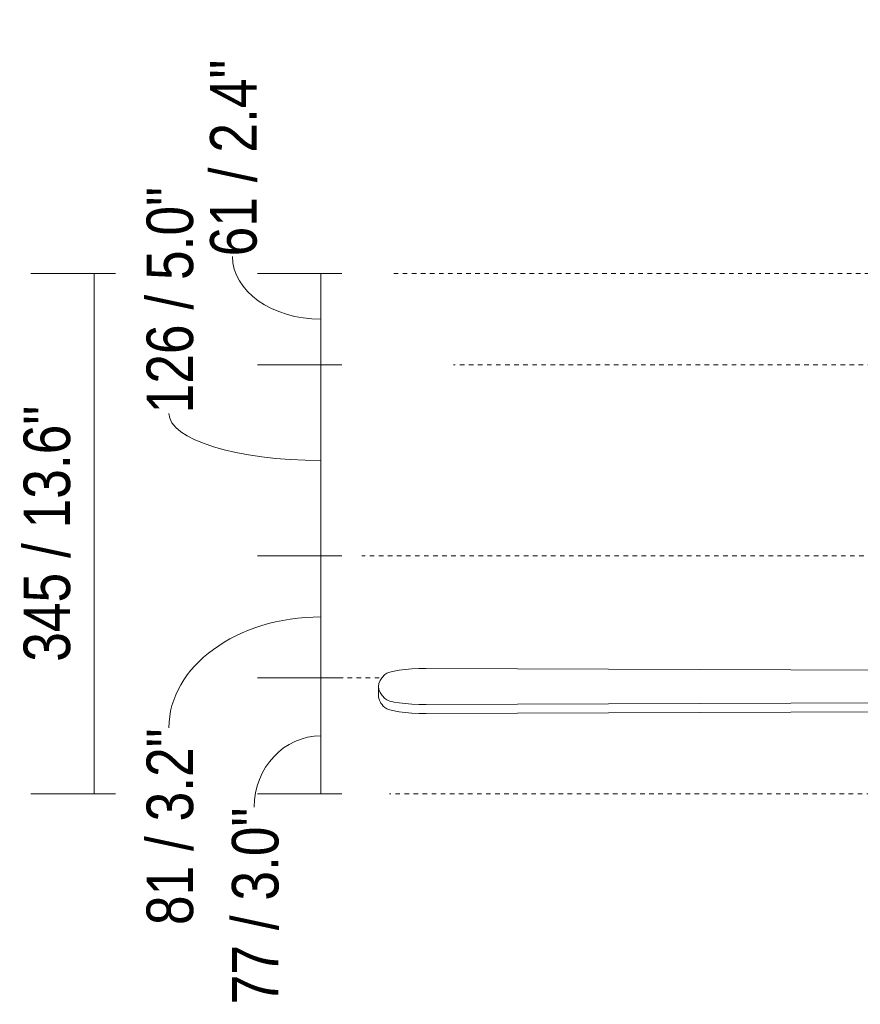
# Model space of a CAD drawing. Header units: millimetres. Extents: x 5694 to 11022, y -2894 to 7544.
# Tile 19 of 33: x 5694 to 6251, y 1516 to 2168. Entities that reach past the tile are written whole.
import ezdxf

# ---------------------------------------------------------------- set-up
doc = ezdxf.new("R2010")
doc.units = ezdxf.units.MM
doc.linetypes.add('Dash', pattern=[6, 3, -3])
doc.layers.add('A-ANNO-DIMS', color=7, linetype='Dash', lineweight=9, true_color=0xd2d2d2)
doc.layers.add('A-ANNO-DIMS-14', color=7, linetype='Continuous', lineweight=9)
doc.layers.add('E-LITE-EQPM', color=7, linetype='Continuous', lineweight=20)
doc.styles.add('Arial Narrow', font='ARIALN.TTF', dxfattribs={"height": 30.8})
doc.dimstyles.new('FARO_-_2_2mm_Arial_Narrow_mm_Inch_Left', dxfattribs={"dimscale": 304.8, "dimtxt": 31.521674, "dimasz": 0, "dimexe": 0.137795, "dimexo": 0.0625, "dimgap": 0.022966, "dimtad": 1, "dimdec": 0, "dimzin": 0, "dimdsep": 46, "dimtxsty": 'Arial Narrow', "dimblk1": 'NONE', "dimblk2": 'NONE', "dimsah": 1, "dimcen": 0.09, "dimadec": 0, "dimazin": 0, "dimtfac": 1, "dimtdec": 4, "dimtix": 1, "dimtmove": 1, "dimatfit": 3, "dimfxl": 0.045932, "dimfxlon": 1, "dimtvp": 1, "dimtolj": 1, "dimtzin": 0, "dimarcsym": 2})
doc.dimstyles.new('FARO_-_2_2mm_Arial_Narrow_mm_Inch_Left_1', dxfattribs={"dimscale": 304.8, "dimtxt": 31.521674, "dimasz": 0, "dimexe": 0.137795, "dimexo": 0.0625, "dimgap": 0.022966, "dimtad": 1, "dimdec": 0, "dimzin": 0, "dimdsep": 46, "dimtxsty": 'Arial Narrow', "dimblk1": 'NONE', "dimblk2": 'NONE', "dimsah": 1, "dimcen": 0.09, "dimadec": 0, "dimazin": 0, "dimtfac": 1, "dimtdec": 4, "dimtix": 1, "dimtmove": 0, "dimatfit": 3, "dimfxl": 0.045932, "dimfxlon": 1, "dimtvp": 1, "dimtolj": 1, "dimtzin": 0, "dimarcsym": 2})

# ---------------------------------------------------------------- blocks, each defined once
blk = doc.blocks.new('33711 - 33711 YAKARTA Old gold ceiling fan-527636-Alzado_PDF')
at = {"layer": 'E-LITE-EQPM'}
for p, q in [((6408.82, 1736.63), (5963.5, 1738.35)), ((5931.92, 1726.44), (5931.92, 1720.53)), ((5963.5, 1714.52), (6408.82, 1716.25)), ((6408.82, 1710.34), (5963.5, 1708.61))]:
    blk.add_line(p, q, dxfattribs=at)
for centre, major_axis, start_param, end_param in [((6194.51, 1726.44), (262.59, 0), 2.965093, 3.318092), ((5962.89, 1733.61), (27.32, 0), 1.548498, 2.965093), ((6194.51, 1720.53), (262.59, 0), 3.141593, 3.318092), ((5962.89, 1719.26), (27.32, 0), 3.318092, 4.734687), ((5962.89, 1713.36), (27.32, 0), 3.318092, 4.734687)]:
    blk.add_ellipse(centre, major_axis=major_axis, ratio=0.173648, start_param=start_param, end_param=end_param, dxfattribs=at)
blk = doc.blocks.new('DIMBLOCK2-Alzado_PDF')
at = {"layer": 'A-ANNO-DIMS-14', "color": 251, "true_color": 0x5b5b5b, "transparency": 16777216}
for p, q in [((5907.7, 2000), (5851.7, 2000)), ((5893.7, 2000), (5893.7, 1939.36)), ((5893.7, 2000), (5907.7, 2000)), ((5907.7, 1939.36), (5851.7, 1939.36)), ((5893.7, 1939.36), (5907.7, 1939.36))]:
    blk.add_line(p, q, dxfattribs=at)
blk.add_ellipse((5893.7, 2011.28), major_axis=(58.53, 0), ratio=0.710691, start_param=3.141593, end_param=4.712389, dxfattribs=at)
at = {"layer": 'A-ANNO-DIMS-14', "color": 0, "transparency": 16777216, "insert": (5820.38, 2011.28), "char_height": 30.8, "width": 156.7078, "attachment_point": 1, "rotation": 90, "line_spacing_factor": 0.974696, "style": 'Arial Narrow'}
blk.add_mtext('61 / 2.4"', dxfattribs=at)
blk = doc.blocks.new('_None')
blk = doc.blocks.new('DIMBLOCK3-Alzado_PDF')
at = {"layer": 'A-ANNO-DIMS-14', "color": 251, "true_color": 0x5b5b5b, "transparency": 16777216}
for p, q in [((5907.7, 1939.36), (5851.7, 1939.36)), ((5893.7, 1939.36), (5893.7, 1812.89)), ((5893.7, 1939.36), (5907.7, 1939.36)), ((5907.7, 1812.89), (5851.7, 1812.89)), ((5893.7, 1812.89), (5907.7, 1812.89))]:
    blk.add_line(p, q, dxfattribs=at)
blk.add_ellipse((5893.7, 1907.32), major_axis=(-100.58, 0), ratio=0.310167, start_param=0, end_param=1.570796, dxfattribs=at)
at = {"layer": 'A-ANNO-DIMS-14', "color": 0, "transparency": 16777216, "insert": (5778.33, 1907.32), "char_height": 30.8, "width": 180.1239, "attachment_point": 1, "rotation": 90, "line_spacing_factor": 0.974696, "style": 'Arial Narrow'}
blk.add_mtext('126 / 5.0"', dxfattribs=at)
blk = doc.blocks.new('DIMBLOCK4-Alzado_PDF')
at = {"layer": 'A-ANNO-DIMS-14', "color": 251, "true_color": 0x5b5b5b, "transparency": 16777216}
for p, q in [((5907.7, 1812.89), (5851.7, 1812.89)), ((5893.7, 1812.89), (5893.7, 1732.25)), ((5893.7, 1812.89), (5907.7, 1812.89)), ((5907.7, 1732.25), (5851.7, 1732.25)), ((5893.7, 1732.25), (5907.7, 1732.25))]:
    blk.add_line(p, q, dxfattribs=at)
blk.add_ellipse((5893.7, 1699.06), major_axis=(-100.58, 0), ratio=0.730849, start_param=4.712389, end_param=6.283185, dxfattribs=at)
at = {"layer": 'A-ANNO-DIMS-14', "color": 0, "transparency": 16777216, "insert": (5778.33, 1568.47), "char_height": 30.8, "width": 156.7078, "attachment_point": 1, "rotation": 90, "line_spacing_factor": 0.974696, "style": 'Arial Narrow'}
blk.add_mtext('81 / 3.2"', dxfattribs=at)
blk = doc.blocks.new('DIMBLOCK5-Alzado_PDF')
at = {"layer": 'A-ANNO-DIMS-14', "color": 251, "true_color": 0x5b5b5b, "transparency": 16777216}
for p, q in [((5907.7, 1732.25), (5851.7, 1732.25)), ((5893.7, 1732.25), (5893.7, 1655.36)), ((5893.7, 1732.25), (5907.7, 1732.25)), ((5907.7, 1655.36), (5851.7, 1655.36)), ((5893.7, 1655.36), (5907.7, 1655.36))]:
    blk.add_line(p, q, dxfattribs=at)
blk.add_ellipse((5893.7, 1646.62), major_axis=(0, 47.19), ratio=0.933904, start_param=0, end_param=1.570796, dxfattribs=at)
at = {"layer": 'A-ANNO-DIMS-14', "color": 0, "transparency": 16777216, "insert": (5834.84, 1516.03), "char_height": 30.8, "width": 156.7078, "attachment_point": 1, "rotation": 90, "line_spacing_factor": 0.974696, "style": 'Arial Narrow'}
blk.add_mtext('77 / 3.0"', dxfattribs=at)
blk = doc.blocks.new('DIMBLOCK7-Alzado_PDF')
at = {"layer": 'A-ANNO-DIMS-14', "color": 251, "true_color": 0x5b5b5b, "transparency": 16777216}
for p, q in [((5757.7, 2000), (5701.7, 2000)), ((5743.7, 2000), (5743.7, 1655.36)), ((5743.7, 2000), (5757.7, 2000)), ((5757.7, 1655.36), (5701.7, 1655.36)), ((5743.7, 1655.36), (5757.7, 1655.36))]:
    blk.add_line(p, q, dxfattribs=at)
at = {"layer": 'A-ANNO-DIMS-14', "color": 0, "transparency": 16777216, "insert": (5696.9, 1742.87), "char_height": 30.8, "width": 203.54, "attachment_point": 1, "rotation": 90, "line_spacing_factor": 0.974696, "style": 'Arial Narrow'}
blk.add_mtext('345 / 13.6"', dxfattribs=at)

msp = doc.modelspace()

# ---------------------------------------------------------------- linework, layer by layer
at = {"layer": 'A-ANNO-DIMS'}
for p, q in [((6394.95, 2000), (5939.21, 2000)), ((6558.73, 1939.36), (5981.61, 1939.36)), ((6559.08, 1812.89), (5920.87, 1812.89)), ((5932.38, 1732.25), (5896.06, 1732.25)), ((6594.11, 1655.36), (5939.21, 1655.36))]:
    msp.add_line(p, q, dxfattribs=at)

# ---------------------------------------------------------------- block references
at = {"layer": 'E-LITE-EQPM'}
msp.add_blockref('33711 - 33711 YAKARTA Old gold ceiling fan-527636-Alzado_PDF', (0, 0), dxfattribs=at)

# ---------------------------------------------------------------- dimensions: what is measured, and where the dimension line sits
at = {"layer": 'A-ANNO-DIMS', "color": 251, "linetype": 'Continuous', "true_color": 0x5b5b5b}
for base, p1, p2, override, picture, middle in [((5893.7, 1939.36), (5907.7, 2000), (5907.7, 1939.36), {"dimpost": '<>', "dimfxl": 60.643432}, 'DIMBLOCK2-Alzado_PDF', (5840.92, 2089.63)), ((5893.7, 1812.89), (5907.7, 1939.36), (5907.7, 1812.89), {"dimpost": '<>', "dimfxl": 126.464736}, 'DIMBLOCK3-Alzado_PDF', (5798.87, 1997.38)), ((5893.7, 1732.25), (5907.7, 1812.89), (5907.7, 1732.25), {"dimpost": '<>', "dimfxl": 80.640177}, 'DIMBLOCK4-Alzado_PDF', (5798.87, 1646.82)), ((5893.7, 1655.36), (5907.7, 1732.25), (5907.7, 1655.36), {"dimpost": '<>', "dimfxl": 76.889644}, 'DIMBLOCK5-Alzado_PDF', (5855.38, 1594.38))]:
    dim = msp.add_linear_dim(base=base, p1=p1, p2=p2, angle=90, dimstyle='FARO_-_2_2mm_Arial_Narrow_mm_Inch_Left', override=override, dxfattribs=at)
    dim.commit()
    dim.dimension.update_dxf_attribs({"geometry": picture, "text_midpoint": middle, "dimtype": 160, "text_rotation": 90})
dim = msp.add_linear_dim(base=(5743.7, 1655.36), p1=(5757.7, 2000), p2=(5757.7, 1655.36), angle=90, dimstyle='FARO_-_2_2mm_Arial_Narrow_mm_Inch_Left_1', override={"dimpost": '<>', "dimfxl": 344.637989}, dxfattribs=at)
dim.commit()
dim.dimension.update_dxf_attribs({"geometry": 'DIMBLOCK7-Alzado_PDF', "text_midpoint": (5716.77, 1827.68)})

doc.saveas('drawing.dxf')
